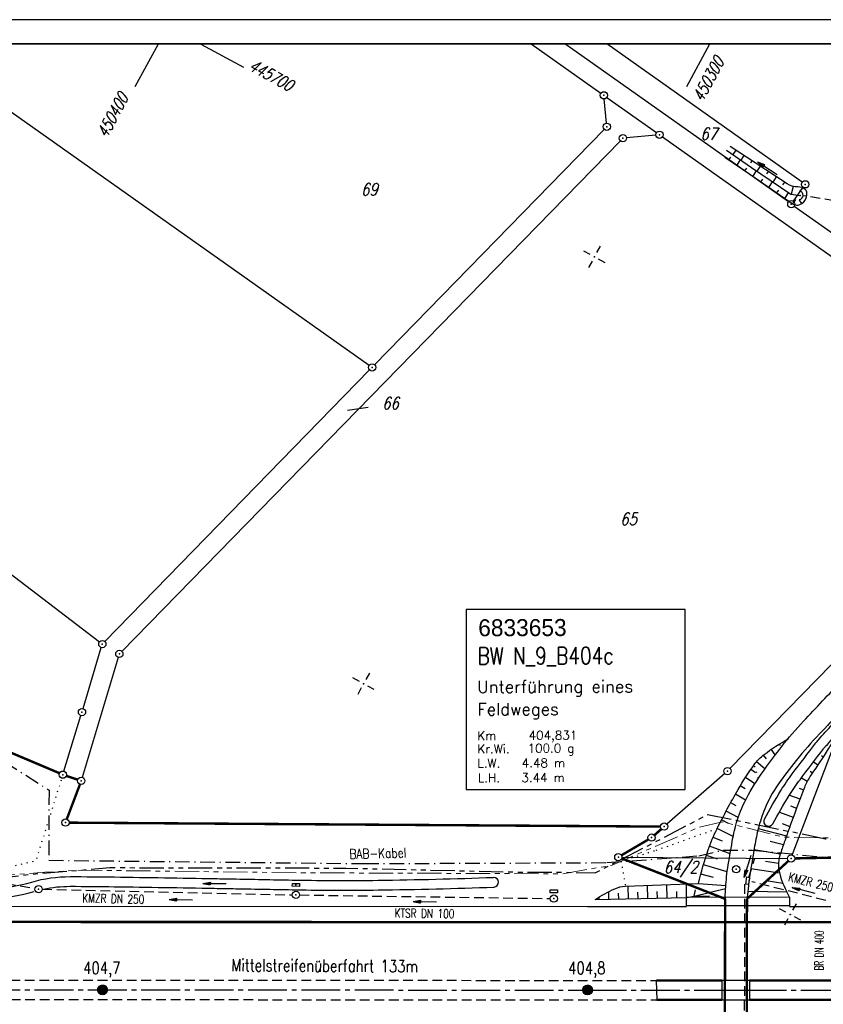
# Model space of a CAD drawing. Extents: x 0 to 1135, y 0 to 420.
# Tile 14 of 55: x 253 to 419, y 217 to 420. Entities that reach past the tile are written whole.
import ezdxf
from ezdxf.enums import TextEntityAlignment as Align

# ---------------------------------------------------------------- set-up
doc = ezdxf.new("R2010")
doc.units = 0
doc.header["$LTSCALE"] = 2
doc.header["$MEASUREMENT"] = 0
for name, pattern in [('ACHSE', [5.5, 4, -0.5, 0.5, -0.5]), ('AUSGEZOGEN', [0]), ('BAB-FM2', [2.6, 1.5, -0.5, 0.1, -0.5]), ('GESTRICH-X2', [1.5, 1, -0.5]), ('GESTRICHELT', [0.75, 0.5, -0.25]), ('PHANTOMX2', [5, 2.5, -0.5, 0.5, -0.5, 0.5, -0.5]), ('PUNKTX2_STR', [0.6, 0.1, -0.5])]:
    doc.linetypes.add(name, pattern=pattern)
doc.layers.get('0').update_dxf_attribs({"color": 8, "linetype": 'AUSGEZOGEN'})
for name, color, linetype in [('ACHSETOP', 250, 'ACHSE'), ('BAB_FM', 8, 'BAB-FM2'), ('BAUWOTOP', 250, 'AUSGEZOGEN'), ('BAUWUTOP', 250, 'GESTRICHELT'), ('BOESCHG', 8, 'AUSGEZOGEN'), ('BW-SCHRIFT', 8, 'AUSGEZOGEN'), ('DURCHL', 200, 'GESTRICH-X2'), ('FBRTOP', 8, 'AUSGEZOGEN'), ('FLSTNR', 8, 'AUSGEZOGEN'), ('GRABEN', 8, 'AUSGEZOGEN'), ('GRENZL', 8, 'AUSGEZOGEN'), ('GRENZL-BAB', 7, 'AUSGEZOGEN'), ('GRENZP', 8, 'AUSGEZOGEN'), ('GRENZP-BAB', 7, 'AUSGEZOGEN'), ('HEKT_B', 250, 'CONTINUOUS'), ('KANAL', 200, 'GESTRICH-X2'), ('Lichtwellenleiter COLT', 8, 'PHANTOMX2'), ('Lichtwellenleiter GLH', 8, 'PHANTOMX2'), ('MS-UEBERFAHRT', 8, 'GESTRICH-X2'), ('MULDE', 8, 'AUSGEZOGEN'), ('NETZ', 250, 'AUSGEZOGEN'), ('NUTZUNG', 8, 'PUNKTX2_STR'), ('PFEIL', 200, 'CONTINUOUS'), ('PFEILTOP', 8, 'AUSGEZOGEN'), ('RAHMEN', 250, 'AUSGEZOGEN'), ('SCHRIFT', 8, 'AUSGEZOGEN'), ('SCHSYMBOL', 200, 'AUSGEZOGEN'), ('STRASSE', 8, 'AUSGEZOGEN'), ('TEXTO', 200, 'CONTINUOUS')]:
    doc.layers.add(name, color=color, linetype=linetype)
doc.styles.add('ROMANS', font='romans.shx', dxfattribs={"width": 0.8})
doc.styles.add('UNIR-O', font='unir_o.shx')

# ---------------------------------------------------------------- blocks, each defined once
blk = doc.blocks.new('IKR')
at = {"color": 0}
for p, q in [((0, 1), (0, 2.5)), ((-2.5, 0), (-1, 0)), ((1, 0), (2.5, 0)), ((0, -2.5), (0, -1))]:
    blk.add_line(p, q, dxfattribs=at)
blk.add_circle((0, 0), 0.05, dxfattribs=at)
blk.add_point((0, 0), dxfattribs=at)
blk = doc.blocks.new('*X16')
at = {"color": 0}
for p, q in [((212.23, 257.39), (213.24, 258.4)), ((212.24, 257.33), (213.31, 258.4)), ((212.24, 257.47), (213.17, 258.4)), ((212.24, 257.26), (213.37, 258.39)), ((212.24, 257.55), (213.09, 258.39)), ((212.25, 257.2), (213.43, 258.38)), ((212.26, 257.63), (213, 258.37)), ((212.27, 257.14), (213.49, 258.37)), ((212.28, 257.09), (213.55, 258.35)), ((212.29, 257.73), (212.9, 258.35)), ((212.3, 257.04), (213.6, 258.33)), ((212.32, 256.99), (213.65, 258.31)), ((212.34, 257.86), (212.78, 258.29)), ((212.35, 256.94), (213.69, 258.29)), ((212.37, 256.9), (213.74, 258.26)), ((212.4, 256.85), (213.78, 258.24)), ((212.43, 256.81), (213.83, 258.21)), ((212.46, 256.77), (213.86, 258.18)), ((212.49, 256.73), (213.9, 258.14)), ((212.53, 256.7), (213.94, 258.11)), ((212.56, 256.66), (213.97, 258.07)), ((212.6, 256.63), (214.01, 258.03)), ((212.64, 256.6), (214.04, 257.99)), ((212.68, 256.57), (214.07, 257.95)), ((212.73, 256.54), (214.09, 257.91)), ((212.77, 256.52), (214.12, 257.86)), ((212.82, 256.49), (214.14, 257.82)), ((212.87, 256.47), (214.16, 257.77)), ((212.92, 256.45), (214.18, 257.72)), ((212.97, 256.44), (214.2, 257.66)), ((213.03, 256.42), (214.21, 257.6)), ((213.09, 256.41), (214.22, 257.54)), ((213.16, 256.41), (214.23, 257.48)), ((213.22, 256.4), (214.23, 257.41)), ((213.3, 256.41), (214.23, 257.34)), ((213.38, 256.41), (214.22, 257.26)), ((213.46, 256.43), (214.2, 257.17)), ((213.56, 256.46), (214.18, 257.07)), ((213.69, 256.51), (214.12, 256.95))]:
    blk.add_line(p, q, dxfattribs=at)
blk = doc.blocks.new('SRMAST2')
at = {"color": 0}
blk.add_circle((0, 0), 0.999, dxfattribs=at)
blk.add_point((0, 0), dxfattribs=at)
blk.add_blockref('*X16', (-213.23, -257.4))
blk = doc.blocks.new('GST')
at = {"color": 0}
blk.add_circle((0, 0), 0.75, dxfattribs=at)
blk.add_point((0, 0), dxfattribs=at)
blk = doc.blocks.new('30S')
at = {"color": 0}
for p, q in [((-0.75, -0.58), (-0.75, 0)), ((-0.75, 0), (0.75, 0)), ((0.75, 0), (0.75, -0.58)), ((0.75, -0.58), (-0.75, -0.58))]:
    blk.add_line(p, q, dxfattribs=at)
blk.add_point((0, 0), dxfattribs=at)
blk = doc.blocks.new('30')
at = {"color": 0}
for p, q in [((-0.75, -0.29), (-0.75, 0.29)), ((-0.75, 0.29), (0.75, 0.29)), ((0.75, 0.29), (0.75, -0.29)), ((0.75, -0.29), (-0.75, -0.29))]:
    blk.add_line(p, q, dxfattribs=at)
blk.add_point((0, 0), dxfattribs=at)
blk = doc.blocks.new('10')
blk.add_blockref('GST', (0, 0))
blk = doc.blocks.new('13')
blk.add_lwpolyline([(0.76, 1.22), (-0.75, 1.22), (-0.75, 1.8), (0.76, 1.8)], close=True)
at = {"rotation": 180}
blk.add_blockref('GST', (0, 0), dxfattribs=at)
blk = doc.blocks.new('40')
at = {"color": 0}
blk.add_arc((0.02, 0.31), 0.91, 192.5363, 347.4637, dxfattribs=at)
blk.add_point((0, 0), dxfattribs=at)
blk = doc.blocks.new('PFEIL2')
at = {"color": 0}
for p, q in [((0.88, 0), (-2.4, -0.01)), ((0.88, -0.27), (0.88, 0.28)), ((0.88, 0.28), (2.43, 0.01)), ((0.91, 0.27), (0.88, 0.26)), ((0.97, 0.26), (0.88, 0.25)), ((1.02, 0.25), (0.88, 0.23)), ((1.07, 0.24), (0.88, 0.21)), ((1.13, 0.23), (0.88, 0.19)), ((1.18, 0.22), (0.88, 0.17)), ((1.24, 0.21), (0.88, 0.15)), ((1.29, 0.21), (0.88, 0.14)), ((1.34, 0.2), (0.88, 0.12)), ((1.4, 0.19), (0.88, 0.1)), ((1.45, 0.18), (0.88, 0.08)), ((1.51, 0.17), (0.88, 0.06)), ((1.56, 0.16), (0.88, 0.04)), ((1.61, 0.15), (0.88, 0.02)), ((1.67, 0.14), (0.88, 0.01)), ((1.72, 0.13), (0.88, -0.01)), ((1.78, 0.12), (0.88, -0.03)), ((1.83, 0.11), (0.88, -0.05)), ((1.88, 0.1), (0.88, -0.07)), ((1.94, 0.09), (0.88, -0.09)), ((2.05, 0.08), (0.88, -0.12)), ((1.99, 0.08), (0.88, -0.11)), ((2.1, 0.07), (0.88, -0.14)), ((2.15, 0.06), (0.88, -0.16)), ((2.21, 0.05), (0.88, -0.18)), ((2.26, 0.04), (0.88, -0.2)), ((2.32, 0.03), (0.88, -0.22)), ((2.37, 0.02), (0.88, -0.23)), ((2.42, 0.01), (0.88, -0.25)), ((2.43, 0.01), (0.88, -0.27))]:
    blk.add_line(p, q, dxfattribs=at)

msp = doc.modelspace()

# ---------------------------------------------------------------- linework, layer by layer
at = {"layer": 'ACHSETOP'}
msp.add_lwpolyline([(25, 220.12), (69.96, 220.11), (244.96, 220.03), (369.96, 219.98), (544.96, 219.9), (744.96, 219.82), (869.96, 219.76), (950, 219.73)], dxfattribs=at)
at = {"layer": 'BAB_FM'}
msp.add_lwpolyline([(25, 274.71), (28.93, 275.41), (72.93, 286.09), (89.94, 303.29), (163.94, 299.06), (205.94, 295.05), (258.93, 261.18), (258.92, 246.74), (323.92, 246.04), (373.92, 246.25), (392.92, 247.65), (397.92, 248.85), (403.92, 248.85), (423.92, 246.85), (473.92, 248.35), (523.92, 247.56), (573.92, 246.76)], dxfattribs=at)
at = {"layer": 'BAUWOTOP'}
for p, q in [((411.57, 239.11), (390.39, 239.08)), ((390.39, 237.32), (390.39, 239.08)), ((411.57, 239.11), (411.58, 237.34)), ((411.58, 237.34), (390.39, 237.32)), ((397.71, 222), (403.34, 222.01)), ((397.71, 217.93), (397.71, 222)), ((403.34, 222.01), (403.33, 217.93)), ((403.33, 217.93), (397.71, 217.93))]:
    msp.add_line(p, q, dxfattribs=at)
at = {"layer": 'BAUWUTOP'}
for p, q in [((398.3, 239.09), (398.27, 200.87)), ((402.81, 200.86), (402.86, 239.1))]:
    msp.add_line(p, q, dxfattribs=at)
at = {"layer": 'BOESCHG'}
for p, q in [((400.51, 393.11), (399.92, 392.2)), ((402.18, 392.01), (401.57, 391.07)), ((399.08, 391.09), (399.47, 391.67)), ((400.73, 389.96), (401.51, 391.11)), ((403.86, 390.92), (403.54, 390.43)), ((405.53, 389.82), (404.87, 388.81)), ((402.38, 388.83), (402.77, 389.4)), ((404.03, 387.7), (404.81, 388.84)), ((407.2, 388.73), (406.86, 388.2)), ((405.68, 386.57), (406.07, 387.14)), ((407.33, 385.44), (408.11, 386.58)), ((408.88, 387.63), (408.17, 386.54)), ((410.55, 386.54), (410.18, 385.97)), ((412.33, 385.65), (411.94, 384.02)), ((408.97, 384.3), (409.37, 384.88)), ((410.62, 383.17), (411.41, 384.32)), ((414.29, 385.34), (414.1, 384.92)), ((412.27, 382.04), (412.88, 382.93)), ((414.13, 382.1), (413.63, 382.81)), ((409.72, 270.39), (409.52, 270.7)), ((411.25, 271.71), (411.25, 271.72)), ((406.85, 267.64), (406.23, 268.43)), ((408.65, 268.45), (407.85, 269.61)), ((418.16, 268.34), (418.55, 268.09)), ((406.54, 265.57), (404.8, 267.04)), ((416.55, 267.02), (417.46, 266.41)), ((404.57, 264.77), (403.61, 265.43)), ((415.84, 265.09), (416.34, 264.76)), ((402.46, 261.47), (401.45, 262.07)), ((404.46, 262.51), (402.5, 263.77)), ((414.06, 263.74), (415.27, 263.06)), ((402.54, 259.14), (400.44, 260.34)), ((411.59, 260.17), (413.76, 259.37)), ((413.59, 261.57), (414.46, 261.24)), ((400.58, 257.98), (399.47, 258.6)), ((411.8, 257.96), (413.07, 257.49)), ((400.98, 255.52), (398.51, 256.84)), ((409.5, 256.66), (412.38, 255.61)), ((399, 254.34), (397.59, 255.06)), ((410.11, 254.31), (411.69, 253.73)), ((399.99, 251.64), (396.69, 253.28)), ((405.16, 253.31), (410.98, 251.77)), ((397.75, 250.65), (395.84, 251.46)), ((407.6, 250.7), (410.37, 249.99)), ((396.75, 246.97), (394.46, 247.71)), ((399.34, 248.06), (395.11, 249.61)), ((404.29, 248.99), (409.7, 248.04)), ((398.75, 244.35), (393.87, 245.8)), ((406.64, 246.58), (409.32, 246.14)), ((395.94, 243.17), (393.32, 243.88)), ((403.64, 245.05), (409.55, 244.12)), ((382.38, 238.88), (382.31, 241.55)), ((386.37, 238.98), (386.31, 241.7)), ((390.37, 239.07), (390.35, 241.85)), ((392.82, 241.94), (398.47, 241.51)), ((406.77, 242.55), (410.21, 242.04)), ((374.38, 238.69), (374.34, 240.29)), ((376.38, 238.74), (376.35, 239.94)), ((378.38, 238.79), (378.32, 241.4)), ((380.38, 238.84), (380.35, 240.15)), ((384.38, 238.93), (384.34, 240.28)), ((388.37, 239.03), (388.34, 240.33)), ((391.97, 239.32), (398.42, 240.91)), ((391.97, 239.32), (392.23, 240.65)), ((411.1, 240.14), (402.99, 240.32)), ((403.07, 241.09), (403.07, 241.09)), ((411.58, 239.11), (411, 240.36)), ((372.38, 238.65), (372.37, 238.92)), ((390.37, 239.07), (391.97, 239.32)), ((391.97, 239.32), (395.11, 239.44)), ((391.97, 239.32), (391.98, 239.08))]:
    msp.add_line(p, q, dxfattribs=at)
for points in [[(415.16, 383.75, 0.056492), (415.19, 384.32, 0.184045), (414.92, 384.9, 0.203067), (413.31, 385.54, -0.152025), (411.12, 386.16), (404.54, 390.47), (399.38, 393.84)], [(398.23, 391.68), (403.59, 388), (412.34, 382, 0.265222), (413.75, 381.88, 0.194719), (415.03, 383.25, 0.051535), (415.16, 383.75, 0.184045)], [(421.72, 273.18, -0.002064), (420.28, 270.8, -0.004336), (419.58, 269.68, -0.007912), (416.13, 264.45, 0.026201), (415.15, 262.83, 0.033464), (414.66, 261.77, 0.003359), (411.5, 253.22, 0.003485)], [(411.5, 253.22, 0.000439), (411.1, 252.1, 0.003485), (410.53, 250.47, 0.002124), (409.62, 247.79, 0.127197), (409.41, 244.79, 0.080824), (411, 240.36)], [(371.5, 238.63, -0.045131), (375.58, 240.87, -0.094312), (377.76, 241.38), (385.18, 241.65), (392.82, 241.94)]]:
    msp.add_lwpolyline(points, format="xyb", dxfattribs=at)
at = {"layer": 'BOESCHG', "flags": 128}
msp.add_lwpolyline([(392.82, 241.94, -0.021668), (394.85, 248.86, -0.033122), (396.66, 253.22, -0.016358), (401.02, 261.35, -0.024879), (404.32, 266.44, -0.074372), (406.36, 268.53, -0.036197), (411.37, 271.78)], format="xyb", dxfattribs=at)
at = {"layer": 'BOESCHG'}
msp.add_lwpolyline([(371.5, 238.63), (390.37, 239.07)], dxfattribs=at)
at = {"layer": 'BW-SCHRIFT'}
msp.add_lwpolyline([(344.95, 261.34), (390.11, 261.34), (390.11, 298.43), (344.95, 298.43)], close=True, dxfattribs=at)
at = {"layer": 'DURCHL'}
msp.add_line((512.75, 368.18), (414.38, 383.7), dxfattribs=at)
at = {"layer": 'FBRTOP'}
msp.add_line((384.12, 221.97), (384.24, 217.97), dxfattribs=at)
for points in [[(230.19, 237.29), (244.96, 237.28), (369.96, 237.23), (390.39, 237.22)], [(411.59, 237.21), (452.67, 237.19)]]:
    msp.add_lwpolyline(points, dxfattribs=at)
at = {"layer": 'FBRTOP', "const_width": 0.5}
for points in [[(25, 234.12), (69.96, 234.11), (244.96, 234.03), (369.96, 233.98), (544.96, 233.9), (744.96, 233.82), (869.96, 233.76), (950, 233.73)], [(384.12, 221.97), (397.71, 221.96)], [(384.24, 217.97), (397.71, 217.96)]]:
    msp.add_lwpolyline(points, dxfattribs=at)
for points in [[(403.34, 221.96), (544.96, 221.9), (744.96, 221.82), (780.63, 221.8, 0)], [(403.33, 217.96), (544.96, 217.9), (744.96, 217.82), (780.74, 217.8, 0)]]:
    msp.add_lwpolyline(points, format="xyb", dxfattribs=at)
at = {"layer": 'FLSTNR'}
msp.add_line((320.47, 339.52), (324.74, 340.11), dxfattribs=at)
at = {"layer": 'GRABEN'}
msp.add_lwpolyline([(398.63, 393.09), (403.79, 389.54), (411.67, 384.14, 0.110378), (411.97, 384.01, 0.019878), (413.79, 383.79)], format="xyb", dxfattribs=at)
at = {"layer": 'GRENZL'}
for p, q in [((231.26, 415), (324.93, 348.76)), ((358.34, 415), (372.7, 404.84)), ((411.36, 382.43), (365.26, 415)), ((414.24, 386.5), (373.92, 415)), ((373.93, 403.97), (384.19, 396.72)), ((373.86, 398.68), (373.39, 403.66)), ((326.07, 348.87), (373.41, 397.4)), ((384.05, 396.22), (377.99, 395.66)), ((385.41, 395.86), (468.78, 336.89)), ((376.72, 395.05), (273.95, 289.8)), ((412.4, 382.61), (414.42, 385.45)), ((412.58, 381.56), (466.96, 343.09)), ((270.44, 291.83), (325.02, 347.8)), ((468.78, 336.89), (399.32, 265.63)), ((213.57, 334.34), (269.32, 291.75)), ((265.94, 278), (269.7, 290.58)), ((273.21, 288.54), (265.79, 263.81)), ((262, 265.1), (265.51, 276.57)), ((412.18, 247.8), (420.5, 269.78)), ((398.23, 264.6), (386.33, 254.17)), ((377.06, 247.39), (411.17, 247.11))]:
    msp.add_line(p, q, dxfattribs=at)
at = {"layer": 'GRENZL-BAB', "const_width": 0.5}
for points in [[(261.1, 264.68), (247, 270.64)], [(264.87, 263.34), (262.5, 264.14)], [(265.31, 262.39), (262.59, 255.2)], [(263.08, 254.49), (385.02, 253.68)], [(385.2, 253.19), (383.73, 251.9)], [(382.52, 251.03), (376.96, 247.77)], [(412.67, 247.12), (531.14, 249.62)], [(377.01, 247.12), (398.32, 238.78)], [(402.83, 238.78), (411.36, 246.59)], [(398.32, 238.78), (398.25, 201.19)], [(402.75, 201.18), (402.83, 238.78)]]:
    msp.add_lwpolyline(points, dxfattribs=at)
at = {"layer": 'KANAL'}
for p, q in [((512.75, 368.18), (414.38, 383.7)), ((229.4, 245.75), (256.05, 240.9)), ((403.23, 243.23), (404.46, 247.2)), ((402.33, 197.79), (402.38, 242.2)), ((419.06, 238.47), (403.85, 242.3)), ((257.54, 240.77), (309.1, 239.6)), ((310.58, 239.58), (362.26, 238.85))]:
    msp.add_line(p, q, dxfattribs=at)
at = {"layer": 'Lichtwellenleiter COLT', "lineweight": 0, "flags": 128}
msp.add_lwpolyline([(477.54, 251.13), (460.7, 250.61), (410.38, 251.49), (397.78, 254.65), (392.92, 253.53), (375.02, 245.71), (364.88, 243.95), (310.49, 244.16), (264.68, 244.71), (258.08, 244.25), (238.22, 242.85), (215.04, 247.66), (165.45, 267.42), (127.04, 277.79)], dxfattribs=at)
at = {"layer": 'Lichtwellenleiter GLH', "flags": 128}
msp.add_lwpolyline([(25, 266.27), (26.74, 266.48), (38.84, 267.19), (64.42, 273.28), (81.83, 277.05), (97.58, 279.41), (110.74, 279.67), (136.62, 276.49), (146.3, 274), (155.99, 271.5), (175.05, 263.16), (181.02, 260.45), (192.81, 255.94), (224.1, 245.09), (245.92, 242.73), (255.16, 243.85), (271.48, 245.22), (320.15, 245.13), (356.95, 244.28), (360.89, 244.26), (362.93, 244.31), (371.55, 244.14), (376.07, 246.5), (389.35, 253.33), (394.7, 256.18), (419.05, 251.17), (442.7, 251.26), (447.06, 251.34), (474.05, 251.82), (504.19, 252.63), (533.26, 251.28), (540.73, 250.58), (565.39, 250.09), (578.82, 249.75), (617.6, 249.47), (621.89, 249.36), (653.42, 249.51), (654.87, 249.49), (697.36, 248.93), (733.92, 248.63), (740.27, 247.84), (777.29, 247.3), (785.08, 245.51), (818.72, 245.31), (839.68, 245.82), (882.82, 245.26), (885.76, 245.24), (916.92, 245.68), (939.09, 245.17), (950, 247.27)], dxfattribs=at)
at = {"layer": 'MS-UEBERFAHRT', "flags": 128}
for points in [[(250.96, 222.03, 0.000001), (307.46, 222, -0.000002), (369.96, 221.98), (384.12, 221.97)], [(251.02, 218.03, 0.000001), (307.46, 218, -0.000002), (369.96, 217.98), (384.24, 217.97)]]:
    msp.add_lwpolyline(points, format="xyb", dxfattribs=at)
at = {"layer": 'MULDE', "flags": 128}
for points in [[(406.41, 255.22, -0.013934), (409.84, 261.14, -0.023373), (412.18, 264.56, -0.001828), (417.01, 270.91, -0.018507), (417.55, 271.57, -0.005755), (420.42, 274.71, -0.005273), (423.62, 278.07, -0.004983), (435.21, 289.74, 0.005056), (446.6, 301.21, 0.000624), (452.2, 306.98, -0.0001), (487.22, 343.14, -0.000899), (497.46, 353.67, -0.000408), (520.12, 376.85, -0.000408)], [(408.17, 254.26, -0.013934), (411.54, 260.09, -0.023373), (413.77, 263.35, -0.001828), (418.59, 269.69, -0.018507), (419.05, 270.24, -0.005755), (421.88, 273.35, -0.005273), (425.06, 276.68, -0.004983), (436.61, 288.31, 0.005056), (448.03, 299.81, 0.000624), (453.64, 305.59, -0.0001), (488.66, 341.74, -0.000899), (498.9, 352.27, -0.000408), (521.55, 375.45, -0.000408)]]:
    msp.add_lwpolyline(points, format="xyb", dxfattribs=at)
at = {"layer": 'MULDE'}
for points in [[(231.49, 240.8, 0.003523), (238.62, 240.83, 0.003562), (247.24, 240.98, 0.065428), (255.39, 242.25, -0.072597), (263.27, 243.37, -0.002459), (272.41, 243.29, -0.001089), (293.05, 242.96, -0.000167), (297.52, 242.88, 0.00006), (309.86, 242.65, 0.008041), (326.76, 242.61, 0.005705), (350.59, 243.21, 0.005705)], [(230.67, 238.81, 0.000004), (230.73, 238.81, 0.003895), (238.64, 238.83, 0.003562), (247.29, 238.98, 0.064838), (255.87, 240.31, -0.072597)], [(257.8, 240.8, -0.053886), (263.26, 241.37, -0.002459), (272.39, 241.29, -0.001089), (293.01, 240.96, -0.000167), (297.48, 240.88, 0.00006), (309.83, 240.65, 0.008041), (326.79, 240.61, 0.005705), (350.66, 241.21, 0.005705)]]:
    msp.add_lwpolyline(points, format="xyb", dxfattribs=at)
for centre, start, end in [((407.29, 254.75), 152.1587, 330.8458), ((350.62, 242.21), 272.3313, 91.8482)]:
    msp.add_arc(centre, 1, start, end, dxfattribs=at)
at = {"layer": 'NETZ'}
for p, q in [((281.41, 414.98), (276.65, 406.18)), ((290.21, 414.98), (299, 410.22)), ((395.09, 414.98), (390.33, 406.18))]:
    msp.add_line(p, q, dxfattribs=at)
at = {"layer": 'NUTZUNG', "flags": 128}
msp.add_lwpolyline([(261.78, 264.39), (256.21, 246.62), (244.7, 243.8), (223.47, 247.35), (198.51, 255.46), (174.74, 267.69)], dxfattribs=at)
at = {"layer": 'NUTZUNG'}
for points in [[(405.21, 263.65), (404.32, 266.44)], [(396.66, 253.22), (383.76, 248.64), (376.87, 246.56), (377.76, 241.38)]]:
    msp.add_lwpolyline(points, dxfattribs=at)
at = {"layer": 'RAHMEN'}
msp.add_line((1135, 420), (0, 420), dxfattribs=at)
at = {"layer": 'RAHMEN', "const_width": 0.35}
msp.add_lwpolyline([(25, 5), (1130, 5), (1130, 415), (25, 415), (25, 5)], dxfattribs=at)
at = {"layer": 'SCHRIFT'}
msp.add_line((397.71, 219.96), (403.33, 219.96), dxfattribs=at)
at = {"layer": 'STRASSE'}
for points in [[(398.3, 239.09, -0.009946), (398.63, 243.29, -0.016511), (398.96, 245.8, -0.00479), (399.93, 251.33, -0.012973), (400.36, 253.36, -0.051358), (402, 258.02, -0.039082), (405.21, 263.65, -0.017968), (409.99, 270.18, -0.02117), (414.47, 275.38, -0.0012), (422.35, 283.75, -0.002764), (425.81, 287.35, -0.000144), (445.5, 307.69, -0.000394), (452.69, 315.1, -0.000102), (453.04, 315.46, -0.000001), (482.74, 345.99, -0.000674), (494.51, 358.05, -0.000358), (516.72, 380.73)], [(519.57, 377.73, 0.000108), (497.52, 355.2, 0.000209), (486.21, 343.62, 0.000002), (454.27, 310.91, 0.000331), (454.11, 310.75, 0.001728), (450.73, 307.25, 0.000273), (429.46, 285.07, 0.001149), (426.28, 281.74, 0.00043), (417.81, 272.81, 0.017805), (412.99, 267.33, 0.020507), (409.17, 262.26, 0.05364), (406.5, 257.35, 0.018188), (405.73, 255.25, 0.006698)], [(405.73, 255.25, 0.031266), (404.76, 251.54, 0.006698), (404.09, 247.8, 0.004721), (403.25, 242.47, 0.007824), (403.11, 241.45, 0.003381), (402.86, 239.1)]]:
    msp.add_lwpolyline(points, format="xyb", dxfattribs=at)

# ---------------------------------------------------------------- block references
at = {"layer": 'GRENZP'}
for p in [(373.32, 404.41), (373.93, 397.94), (377.25, 395.59), (384.8, 396.29), (414.85, 386.06), (411.97, 381.99), (325.54, 348.33), (269.92, 291.3), (273.43, 289.26), (265.73, 277.28), (398.8, 265.1)]:
    msp.add_blockref('GST', p, dxfattribs=at)
at = {"layer": 'GRENZP-BAB'}
for p in [(261.79, 264.38), (265.58, 263.1), (262.33, 254.5), (385.77, 253.68), (383.16, 251.41), (376.31, 247.39), (411.92, 247.1)]:
    msp.add_blockref('GST', p, dxfattribs=at)
at = {"layer": 'HEKT_B', "rotation": 61.59653548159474}
for p in [(269.96, 220.02), (369.96, 219.98)]:
    msp.add_blockref('SRMAST2', p, dxfattribs=at)
at = {"layer": 'NETZ', "rotation": 151.5965}
for p in [(371.36, 371.1), (323.79, 283.13), (411.75, 235.56)]:
    msp.add_blockref('IKR', p, dxfattribs=at)
at = {"layer": 'PFEIL'}
for p, rotation in [((402.99, 245.52), 252.4274068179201), ((414.49, 240.54), 165.8073250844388), ((286.12, 238.63), 178.7220354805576), ((336.41, 238.22), 179.1721354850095)]:
    msp.add_blockref('PFEIL2', p, dxfattribs=dict(at, rotation=rotation))
at = {"layer": 'PFEILTOP'}
for p, rotation in [((407.02, 389.41), 146.830411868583), ((293.07, 241.97), 179.702083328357)]:
    msp.add_blockref('PFEIL2', p, dxfattribs=dict(at, rotation=rotation))
at = {"layer": 'SCHSYMBOL'}
for name, p, rotation in [('40', (413.79, 383.79), 85.84435430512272), ('10', (400.59, 244.88), 359.9754354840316), ('10', (256.78, 240.78), 359.9754354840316), ('30', (309.84, 241.65), 358.6780933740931), ('30S', (403.25, 242.47), 262.5819226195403), ('GST', (309.84, 239.6), 179.9754354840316), ('13', (363.01, 238.83), 359.9754354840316)]:
    msp.add_blockref(name, p, dxfattribs=dict(at, rotation=rotation))

# ---------------------------------------------------------------- texts
at = {"layer": 'BAB_FM', "style": 'ROMANS', "width": 0.8}
msp.add_text('BAB-Kabel', height=2, rotation=1.3049, dxfattribs=at).set_placement((320.89, 247.03))
at = {"layer": 'BW-SCHRIFT'}
for s, height, style, p in [('6833653', 3.5, 'UNIR-O', (347.43, 292.91)), ('Unterführung eines', 2.5, 'ROMANS', (347.21, 281.24)), ('Feldweges', 2.5, 'ROMANS', (347.23, 276.6)), ('Km', 1.8, 'ROMANS', (347.24, 271.51)), ('404,831', 1.8, 'ROMANS', (357.82, 271.59)), ('Kr.Wi.', 1.8, 'ROMANS', (347.25, 268.78)), ('100.0 g', 1.8, 'ROMANS', (357.61, 268.91)), ('L.W.   4.48 m', 1.8, 'ROMANS', (347.26, 265.85)), ('L.H.   3.44 m', 1.8, 'ROMANS', (347.35, 262.83))]:
    msp.add_text(s, height=height, rotation=0.1716, dxfattribs=dict(at, style=style)).set_placement(p)
at = {"layer": 'BW-SCHRIFT', "style": 'ROMANS', "width": 0.8}
for s, height, rotation, p in [('BW N_9_B404c', 3.5, 0.1716, (347.29, 287.1)), ('Mittelstreifenüberfahrt 133m', 2.5, 359.6617, (296.52, 223.87))]:
    msp.add_text(s, height=height, rotation=rotation, dxfattribs=at).set_placement(p)
at = {"layer": 'DURCHL', "style": 'ROMANS', "width": 0.6}
msp.add_text('BR DN 400', height=1.8, rotation=89.5911, dxfattribs=at).set_placement((418.6, 228.14), align=Align.CENTER)
at = {"layer": 'FLSTNR', "style": 'ROMANS', "oblique": 15, "width": 0.8}
for s, p in [('67', (393.22, 395.24)), ('69', (323.26, 383.78)), ('66', (327.62, 339.69)), ('65', (376.7, 315.84)), ('64/2', (385.67, 244.07))]:
    msp.add_text(s, height=2.5, dxfattribs=at).set_placement(p)
at = {"layer": 'HEKT_B', "style": 'ROMANS', "width": 0.8}
for s, p in [('404,7', (265.97, 223.31)), ('404,8', (365.96, 223.28))]:
    msp.add_text(s, height=2.5, rotation=359.9754, dxfattribs=at).set_placement(p)
at = {"layer": 'NETZ', "style": 'ROMANS', "oblique": 16.6, "width": 0.75}
for s, rotation, p in [('445700', 331.5965, (299.88, 409.75)), ('450300', 61.5965, (393.65, 402.84)), ('450400', 61.5965, (270.82, 395.41))]:
    msp.add_text(s, height=2.5, rotation=rotation, dxfattribs=at).set_placement(p)
at = {"layer": 'TEXTO', "style": 'ROMANS', "width": 0.75}
for s, rotation, p in [('KMZR 250', 345.8073, (415.78, 241.36)), ('KMZR DN 250', 358.722, (272.17, 237.92)), ('KTSR DN 100', 359.1721, (336.34, 234.89))]:
    msp.add_text(s, height=1.8, rotation=rotation, dxfattribs=at).set_placement(p, align=Align.CENTER)

doc.saveas('drawing.dxf')
